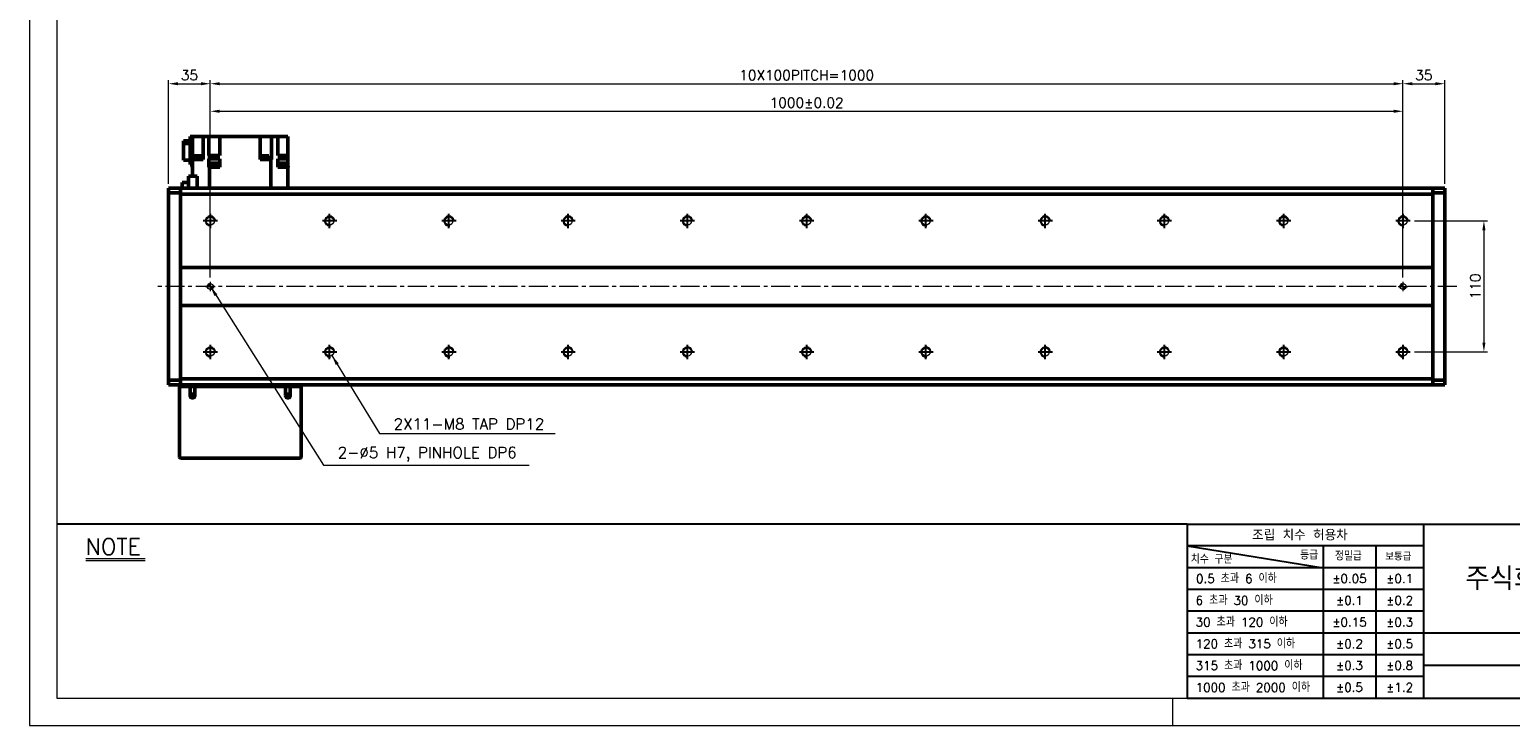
# Model space of a CAD drawing. Header units: millimetres. Extents: x 46891 to 50463, y 6223 to 9884.
# Tile 1 of 5: x 48547 to 49788, y 8529 to 9113. Entities that reach past the tile are written whole.
import ezdxf

# ---------------------------------------------------------------- set-up
doc = ezdxf.new("R2010")
doc.units = ezdxf.units.MM
doc.header["$LTSCALE"] = 0.5
doc.linetypes.add('CENTER', pattern=[50.8, 31.75, -6.35, 6.35, -6.35])
doc.layers.get('0').update_dxf_attribs({"lineweight": 20})
for name, color, linetype, lineweight in [('1', 1, 'CENTER', 13), ('4', 4, 'Continuous', 13), ('외형선(ISO)', 7, 'Continuous', 50)]:
    doc.layers.add(name, color=color, linetype=linetype, lineweight=lineweight)
for name, color, linetype in [('3', 3, 'Continuous'), ('C', 1, 'CENTER'), ('DIM', 4, 'Continuous')]:
    doc.layers.add(name, color=color, linetype=linetype)
doc.styles.add('DSR TEXT', font='romans.shx', dxfattribs={"bigfont": 'whgtxt.shx'})
doc.styles.get("Standard").update_dxf_attribs({"font": 'romans.shx', "bigfont": 'whgtxt.shx'})
doc.dimstyles.new('DSR', dxfattribs={"dimscale": 2, "dimtxt": 3, "dimasz": 3, "dimexe": 0.5, "dimexo": 0.5, "dimgap": 0.5, "dimtad": 1, "dimdsep": 46, "dimtxsty": 'Standard', "dimcen": 2.5, "dimclrd": 4, "dimclre": 4, "dimclrt": 2, "dimadec": 0, "dimazin": 2, "dimtfac": 1, "dimtmove": 0, "dimatfit": 3, "dimfxl": 0, "dimlwd": -1, "dimlwe": -1, "dimarcsym": 0})

# ---------------------------------------------------------------- blocks, each defined once
blk = doc.blocks.new('A$C13F00394')
for p, q in [((-202.34, 25.67), (-191.42, 25.67)), ((-202.34, 25.3), (-191.42, 25.3))]:
    blk.add_line(p, q)
at = {"layer": '3'}
for p, q in [((0, 32), (-207.68, 32)), ((0, 32), (202.32, 32)), ((0, 32), (0, 0)), ((43.43, 32), (43.43, 0)), ((0, 28), (25, 24)), ((43.43, 28), (0, 28)), ((25, 28), (25, 0)), ((34.7, 28), (34.7, 0)), ((43.43, 24), (0, 24)), ((43.43, 20), (0, 20)), ((43.43, 16), (0, 16)), ((0, 12), (129.32, 12)), ((43.43, 8), (0, 8)), ((97.32, 6), (43.43, 6)), ((43.43, 4), (0, 4)), ((0, 0), (202.32, 0))]:
    blk.add_line(p, q, dxfattribs=at)
at = {"color": 0, "style": 'DSR TEXT'}
for s, height, p in [('조립 치수 허용차', 2, (11.97, 29.02)), ('치수 구분', 1.5, (0.69, 24.78)), ('등급', 1.5, (20.77, 25.52)), ('정밀급', 1.5, (27.18, 25.37)), ('보통급', 1.3, (36.41, 25.38)), (' 0.5 초과 6 이하', 1.6, (0.56, 21.19)), (' 6 초과 30 이하', 1.6, (0.49, 17.19)), (' 30 초과 120 이하', 1.6, (0.49, 13.19)), (' 120 초과 315 이하', 1.6, (0.49, 9.19)), (' 315 초과 1000 이하', 1.6, (0.49, 5.19)), (' 1000 초과 2000 이하', 1.6, (0.49, 1.19))]:
    blk.add_text(s, height=height, dxfattribs=at).set_placement(p)
at = {"color": 7, "insert": (70.37, 22), "char_height": 4.2, "attachment_point": 5, "style": 'DSR TEXT'}
blk.add_mtext('주식회사 디에스알', dxfattribs=at)
at = {"color": 0, "char_height": 1.6, "attachment_point": 5, "style": 'DSR TEXT'}
for s, insert in [('%%P0.05', (29.85, 22)), ('%%P0.1', (39.07, 22)), ('%%P0.1', (29.85, 18)), ('%%P0.2', (39.07, 18)), ('%%P0.15', (29.85, 14)), ('%%P0.3', (39.07, 14)), ('%%P0.2', (29.85, 10)), ('%%P0.5', (39.07, 10)), ('%%P0.3', (29.85, 6)), ('%%P0.8', (39.07, 6)), ('%%P0.5', (29.85, 2)), ('%%P1.2', (39.07, 2))]:
    blk.add_mtext(s, dxfattribs=dict(at, insert=insert))
at = {"layer": '4', "color": 0, "style": 'DSR TEXT'}
blk.add_text('NOTE', height=3, dxfattribs=at).set_placement((-202.39, 26.38))
blk = doc.blocks.new('A$C1C1952E1')
at = {"color": 1}
blk.add_lwpolyline([(0, 0), (420, 0), (420, 297), (0, 297)], close=True, dxfattribs=at)
at = {"color": 3}
blk.add_lwpolyline([(5, 5), (415, 5), (415, 292), (5, 292)], close=True, dxfattribs=at)
blk = doc.blocks.new('A$C33E56CC6')
h = blk.add_hatch()
h.set_pattern_fill('ANSI31', color=256, style=0)
h.set_pattern_definition([(45, (-7065.45672, -6508.5399), (-0.0883883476, 0.0883883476), [])])
h.paths.add_polyline_path([(4, 6.5, 0.414214), (1.5, 4), (4, 4)])
h.paths.add_polyline_path([(6.5, 4), (4, 4), (4, 1.5, 0.414214)])
blk.add_circle((4, 4), 2.5)
at = {"layer": '1'}
for p, q in [((0, 4), (8, 4)), ((4, 0), (4, 8))]:
    blk.add_line(p, q, dxfattribs=at)
blk = doc.blocks.new('tap8')
blk.add_circle((0, 0), 3.4)
at = {"layer": 'C', "color": 1, "linetype": 'CENTER'}
for p, q in [((-6, 0), (6, 0)), ((0, -6), (0, 6))]:
    blk.add_line(p, q, dxfattribs=at)
at = {"layer": 'DIM', "color": 3}
blk.add_arc((0, 0), 4, 263.8455, 189.4314, dxfattribs=at)
blk = doc.blocks.new('*D112')
at = {"color": 1, "linetype": 'ByBlock'}
for p, q in [((49707.9, 8952.4), (49769.1, 8952.4)), ((49766.1, 8944.6), (49766.1, 8850.2)), ((49707.9, 8842.4), (49769.1, 8842.4))]:
    blk.add_line(p, q, dxfattribs=at)
at = {"color": 1}
for points in [[(49764.8, 8944.6), (49767.4, 8944.6), (49766.1, 8952.4)], [(49764.8, 8850.2), (49767.4, 8850.2), (49766.1, 8842.4)]]:
    blk.add_solid(points, dxfattribs=at)
at = {"layer": 'Defpoints', "color": 0}
for p in [(49704.3, 8952.4), (49704.3, 8842.4), (49766.1, 8842.4)]:
    blk.add_point(p, dxfattribs=at)
at = {"color": 3, "insert": (49758.9, 8897.4), "char_height": 8.4, "attachment_point": 5, "rotation": 90, "style": 'DSR TEXT'}
blk.add_mtext('110', dxfattribs=at)
blk = doc.blocks.new('*D113')
at = {"color": 1, "linetype": 'ByBlock'}
for p, q in [((48663.2, 8983.5), (48663.2, 9070.5)), ((48671, 9067.5), (48690.4, 9067.5)), ((48698.2, 8962), (48698.2, 9070.5))]:
    blk.add_line(p, q, dxfattribs=at)
at = {"color": 1}
for points in [[(48671, 9068.8), (48671, 9066.2), (48663.2, 9067.5)], [(48690.4, 9068.8), (48690.4, 9066.2), (48698.2, 9067.5)]]:
    blk.add_solid(points, dxfattribs=at)
at = {"layer": 'Defpoints', "color": 0}
for p in [(48698.2, 9067.5), (48663.2, 8979.9), (48698.2, 8958.4)]:
    blk.add_point(p, dxfattribs=at)
at = {"color": 3, "insert": (48680.7, 9074.7), "char_height": 8.4, "attachment_point": 5, "style": 'DSR TEXT'}
blk.add_mtext('35', dxfattribs=at)
blk = doc.blocks.new('*D114')
at = {"color": 1, "linetype": 'ByBlock'}
for p, q in [((48698.2, 8962), (48698.2, 9070.5)), ((48706, 9067.5), (49690.4, 9067.5)), ((49698.2, 8962), (49698.2, 9070.5))]:
    blk.add_line(p, q, dxfattribs=at)
at = {"color": 1}
for points in [[(48706, 9068.8), (48706, 9066.2), (48698.2, 9067.5)], [(49690.4, 9068.8), (49690.4, 9066.2), (49698.2, 9067.5)]]:
    blk.add_solid(points, dxfattribs=at)
at = {"layer": 'Defpoints', "color": 0}
for p in [(49698.2, 9067.5), (48698.2, 8958.4), (49698.2, 8958.4)]:
    blk.add_point(p, dxfattribs=at)
at = {"color": 3, "insert": (49198.2, 9074.7), "char_height": 8.4, "attachment_point": 5, "style": 'DSR TEXT'}
blk.add_mtext('10X100PITCH=1000', dxfattribs=at)
blk = doc.blocks.new('*D115')
at = {"color": 1, "linetype": 'ByBlock'}
for p, q in [((49698.2, 8962), (49698.2, 9070.5)), ((49706, 9067.5), (49725.4, 9067.5)), ((49733.2, 8983.5), (49733.2, 9070.5))]:
    blk.add_line(p, q, dxfattribs=at)
at = {"color": 1}
for points in [[(49706, 9068.8), (49706, 9066.2), (49698.2, 9067.5)], [(49725.4, 9068.8), (49725.4, 9066.2), (49733.2, 9067.5)]]:
    blk.add_solid(points, dxfattribs=at)
at = {"layer": 'Defpoints', "color": 0}
for p in [(49733.2, 9067.5), (49733.2, 8979.9), (49698.2, 8958.4)]:
    blk.add_point(p, dxfattribs=at)
at = {"color": 3, "insert": (49715.7, 9074.7), "char_height": 8.4, "attachment_point": 5, "style": 'DSR TEXT'}
blk.add_mtext('35', dxfattribs=at)
blk = doc.blocks.new('*D116')
at = {"color": 1, "linetype": 'ByBlock'}
for p, q in [((48698.2, 8905), (48698.2, 9047.4)), ((48706, 9044.4), (49690.4, 9044.4)), ((49698.2, 8905), (49698.2, 9047.4))]:
    blk.add_line(p, q, dxfattribs=at)
at = {"color": 1}
for points in [[(48706, 9045.7), (48706, 9043.1), (48698.2, 9044.4)], [(49690.4, 9045.7), (49690.4, 9043.1), (49698.2, 9044.4)]]:
    blk.add_solid(points, dxfattribs=at)
at = {"layer": 'Defpoints', "color": 0}
for p in [(49698.2, 9044.4), (48698.2, 8901.4), (49698.2, 8901.4)]:
    blk.add_point(p, dxfattribs=at)
at = {"color": 3, "insert": (49198.2, 9051.6), "char_height": 8.4, "attachment_point": 5, "style": 'DSR TEXT'}
blk.add_mtext('1000%%P0.02', dxfattribs=at)

msp = doc.modelspace()

# ---------------------------------------------------------------- linework, layer by layer
at = {"color": 1}
msp.add_line((49504.90132, 8551.81052), (49504.90132, 8528.99552), dxfattribs=at)
at = {"layer": '1'}
msp.add_line((49743.24958, 8897.35286), (48653.24958, 8897.35286), dxfattribs=at)
at = {"layer": '3'}
msp.add_line((49517.14175, 8551.81052), (50440.31632, 8551.81052), dxfattribs=at)
at = {"layer": '외형선(ISO)'}
for p, q in [((48681.24958, 9019.65844), (48675.74958, 9019.65844)), ((48675.74958, 9019.65844), (48675.74958, 9017.34292)), ((48675.74958, 9017.34292), (48681.24958, 9017.34292)), ((48675.74958, 9017.34292), (48675.74958, 9003.44728)), ((48681.24958, 9023.35286), (48683.24958, 9023.35286)), ((48681.24958, 9023.35286), (48681.24958, 8999.85286)), ((48683.24958, 9023.35286), (48683.24958, 9003.85286)), ((48687.64958, 9023.35286), (48683.24958, 9023.35286)), ((48692.14958, 9023.35286), (48687.64958, 9023.35286)), ((48696.91691, 9023.35286), (48692.14958, 9023.35286)), ((48692.14958, 9023.35286), (48692.14958, 9003.85286)), ((48696.91691, 9023.35286), (48696.92764, 9023.35286)), ((48696.92764, 9007.35286), (48696.92764, 9023.35286)), ((48696.92764, 9023.35286), (48702.04958, 9023.35286)), ((48706.04958, 9023.35286), (48702.04958, 9023.35286)), ((48706.04958, 9023.35286), (48739.94958, 9023.35286)), ((48706.04958, 9007.35286), (48706.04958, 9023.35286)), ((48739.94958, 9003.85286), (48739.94958, 9023.35286)), ((48744.44958, 9023.35286), (48739.94958, 9023.35286)), ((48744.44958, 9023.35286), (48749.61669, 9023.35286)), ((48754.69343, 9023.35286), (48749.61669, 9023.35286)), ((48749.61669, 9003.85286), (48749.61669, 9023.35286)), ((48754.69343, 9023.35286), (48754.84958, 9023.35286)), ((48754.84958, 9007.35286), (48754.84958, 9023.35286)), ((48758.84958, 9023.35286), (48754.84958, 9023.35286)), ((48758.84958, 9023.35286), (48763.24958, 9023.35286)), ((48763.24958, 9023.35286), (48763.24958, 9007.35286)), ((48675.74958, 9003.44728), (48681.24958, 9003.44728)), ((48683.24958, 8990.00286), (48683.24958, 9003.85286)), ((48683.24958, 9003.85286), (48691.80574, 9003.85286)), ((48684.68864, 9004.35286), (48690.68864, 9004.35286)), ((48684.68864, 9004.35286), (48684.68864, 9003.85286)), ((48684.73864, 9005.05286), (48690.63864, 9005.05286)), ((48684.73864, 9005.05286), (48684.73864, 9004.35286)), ((48684.93864, 9007.05286), (48690.43864, 9007.05286)), ((48684.93864, 9007.05286), (48684.93864, 9005.05286)), ((48690.43864, 9007.05286), (48690.43864, 9005.05286)), ((48690.63864, 9005.05286), (48690.63864, 9004.35286)), ((48690.68864, 9004.35286), (48690.68864, 9003.85286)), ((48692.14958, 9003.85286), (48691.80574, 9003.85286)), ((48696.92764, 9007.35286), (48697.58339, 9007.35286)), ((48696.92764, 9004.35286), (48696.92764, 8999.35286)), ((48697.58339, 9004.35286), (48696.92764, 9004.35286)), ((48697.58339, 9007.35286), (48706.04958, 9007.35286)), ((48697.58339, 9004.35286), (48697.58339, 9007.35286)), ((48706.04958, 9004.35286), (48697.58339, 9004.35286)), ((48706.04958, 9004.35286), (48706.04958, 8999.35286)), ((48748.91577, 9003.85286), (48739.94958, 9003.85286)), ((48741.44816, 9004.35286), (48747.44816, 9004.35286)), ((48741.44816, 9004.35286), (48741.44816, 9003.85286)), ((48741.49816, 9005.05286), (48747.39816, 9005.05286)), ((48741.49816, 9005.05286), (48741.49816, 9004.35286)), ((48741.69816, 9007.05286), (48747.19816, 9007.05286)), ((48741.69816, 9007.05286), (48741.69816, 9005.05286)), ((48747.19816, 9007.05286), (48747.19816, 9005.05286)), ((48747.39816, 9005.05286), (48747.39816, 9004.35286)), ((48747.44816, 9004.35286), (48747.44816, 9003.85286)), ((48748.91577, 8979.85286), (48748.91577, 9003.85286)), ((48748.91577, 9003.85286), (48749.58225, 9003.85286)), ((48749.61669, 9003.85286), (48749.58225, 9003.85286)), ((48754.84958, 9007.35286), (48763.24958, 9007.35286)), ((48754.84958, 8999.35286), (48754.84958, 9004.35286)), ((48763.24958, 9004.35286), (48754.84958, 9004.35286)), ((48763.24958, 9004.35286), (48763.24958, 9007.35286)), ((48763.24958, 8999.35286), (48763.24958, 9004.35286)), ((48679.84958, 8990.00286), (48687.27813, 8990.00286)), ((48679.84958, 8979.85286), (48679.84958, 8990.00286)), ((48681.24958, 8999.85286), (48683.24958, 8999.85286)), ((48683.02968, 8998.35286), (48683.24958, 8998.35286)), ((48683.02968, 8997.35286), (48683.02968, 8998.35286)), ((48683.24958, 8997.35286), (48683.02968, 8997.35286)), ((48687.27813, 8990.00286), (48687.27813, 8979.85286)), ((48696.92495, 8999.35286), (48696.92495, 8997.35286)), ((48696.92764, 8999.35286), (48696.92495, 8999.35286)), ((48696.92495, 8997.35286), (48697.58339, 8997.35286)), ((48698.03896, 8999.35286), (48696.92764, 8999.35286)), ((48697.58339, 8997.35286), (48700.26504, 8997.35286)), ((48697.58339, 8997.35286), (48697.58339, 8979.85286)), ((48697.73896, 8998.35286), (48705.33896, 8998.35286)), ((48697.73896, 8997.35286), (48697.73896, 8998.35286)), ((48698.03896, 9000.95286), (48705.03896, 9000.95286)), ((48698.03896, 8998.35286), (48698.03896, 9000.95286)), ((48702.81289, 8997.35286), (48700.26504, 8997.35286)), ((48702.81289, 8997.35286), (48706.05101, 8997.35286)), ((48705.03896, 8998.35286), (48705.03896, 9000.95286)), ((48705.03896, 8999.35286), (48706.04958, 8999.35286)), ((48705.33896, 8997.35286), (48705.33896, 8998.35286)), ((48706.05101, 8999.35286), (48706.04958, 8999.35286)), ((48706.05101, 8999.35286), (48706.05101, 8997.35286)), ((48754.81052, 8997.35286), (48754.81052, 8999.35286)), ((48754.84958, 8999.35286), (48754.81052, 8999.35286)), ((48754.81052, 8997.35286), (48763.24958, 8997.35286)), ((48754.84958, 8999.35286), (48756.16948, 8999.35286)), ((48755.86948, 8998.35286), (48763.46948, 8998.35286)), ((48755.86948, 8997.35286), (48755.86948, 8998.35286)), ((48756.16948, 9000.95286), (48763.16948, 9000.95286)), ((48756.16948, 8998.35286), (48756.16948, 9000.95286)), ((48763.16948, 8998.35286), (48763.16948, 9000.95286)), ((48763.24958, 8999.35286), (48763.16948, 8999.35286)), ((48763.24958, 8999.35286), (48763.24958, 8998.35286)), ((48763.24958, 8979.85286), (48763.24958, 8997.35286)), ((48763.46948, 8997.35286), (48763.24958, 8997.35286)), ((48763.46948, 8997.35286), (48763.46948, 8998.35286)), ((48663.24958, 8979.85286), (48663.24958, 8978.97418)), ((48673.24958, 8979.85286), (48663.24958, 8979.85286)), ((48663.24958, 8975.85286), (48663.24958, 8978.97418)), ((48673.24958, 8979.85286), (48673.24958, 8978.97418)), ((48673.24958, 8979.85286), (49723.24958, 8979.85286)), ((48673.24958, 8978.97418), (48673.24958, 8979.85286)), ((48673.24958, 8974.85286), (48673.24958, 8978.97418)), ((48673.24958, 8978.97418), (48673.24958, 8975.85286)), ((48674.44958, 8984.67786), (48679.84958, 8984.67786)), ((48674.44958, 8984.67786), (48674.44958, 8979.85286)), ((49723.24958, 8978.97418), (49723.24958, 8979.85286)), ((49723.24958, 8979.85286), (49723.24958, 8978.97418)), ((49723.24958, 8979.85286), (49733.24958, 8979.85286)), ((49723.24958, 8978.97418), (49723.24958, 8974.85286)), ((49723.24958, 8975.85286), (49723.24958, 8978.97418)), ((49733.24958, 8978.97418), (49733.24958, 8979.85286)), ((49733.24958, 8978.97418), (49733.24958, 8975.85286)), ((48663.24958, 8975.85286), (48673.24958, 8975.85286)), ((48663.24958, 8818.85286), (48663.24958, 8975.85286)), ((48673.24958, 8913.35286), (48673.24958, 8974.85286)), ((48673.24958, 8974.85286), (49723.24958, 8974.85286)), ((49723.24958, 8975.85286), (49733.24958, 8975.85286)), ((49723.24958, 8974.85286), (49723.24958, 8913.35286)), ((49733.24958, 8975.85286), (49733.24958, 8818.85286)), ((48673.24958, 8912.49931), (48673.24958, 8913.35286)), ((49723.24958, 8913.35286), (48673.24958, 8913.35286)), ((48673.24958, 8912.14575), (48673.24958, 8912.49931)), ((48673.24958, 8882.55997), (48673.24958, 8912.14575)), ((48673.24958, 8912.14575), (48673.24958, 8882.55997)), ((49723.24958, 8913.35286), (49723.24958, 8912.49931)), ((49723.24958, 8912.49931), (49723.24958, 8912.14575)), ((49723.24958, 8912.14575), (49723.24958, 8882.55997)), ((49723.24958, 8882.55997), (49723.24958, 8912.14575)), ((48673.24958, 8882.20641), (48673.24958, 8882.55997)), ((48673.24958, 8881.35286), (48673.24958, 8882.20641)), ((48673.24958, 8819.85286), (48673.24958, 8881.35286)), ((48673.24958, 8881.35286), (49723.24958, 8881.35286)), ((49723.24958, 8882.55997), (49723.24958, 8882.20641)), ((49723.24958, 8882.20641), (49723.24958, 8881.35286)), ((49723.24958, 8881.35286), (49723.24958, 8819.85286)), ((48673.24958, 8818.85286), (48663.24958, 8818.85286)), ((48663.24958, 8815.73154), (48663.24958, 8818.85286)), ((48663.24958, 8815.73154), (48663.24958, 8814.85286)), ((48673.24958, 8815.73154), (48673.24958, 8819.85286)), ((49723.24958, 8819.85286), (48673.24958, 8819.85286)), ((48673.24958, 8818.85286), (48673.24958, 8815.73154)), ((48673.24958, 8815.73154), (48673.24958, 8814.85286)), ((48673.24958, 8814.85286), (48673.24958, 8815.73154)), ((49723.24958, 8819.85286), (49723.24958, 8815.73154)), ((49733.24958, 8818.85286), (49723.24958, 8818.85286)), ((49723.24958, 8815.73154), (49723.24958, 8818.85286)), ((49723.24958, 8814.85286), (49723.24958, 8815.73154)), ((49723.24958, 8815.73154), (49723.24958, 8814.85286)), ((49733.24958, 8818.85286), (49733.24958, 8815.73154)), ((49733.24958, 8814.85286), (49733.24958, 8815.73154)), ((48673.24958, 8814.85286), (48663.24958, 8814.85286)), ((48672.24958, 8813.35286), (48673.24958, 8813.35286)), ((48672.24958, 8813.35286), (48672.24958, 8754.35286)), ((48673.24958, 8814.85286), (49723.24958, 8814.85286)), ((48673.24958, 8813.35286), (48673.24958, 8814.85286)), ((48673.24958, 8813.35286), (48681.24958, 8813.35286)), ((48681.24958, 8813.35286), (48685.24958, 8813.35286)), ((48681.24958, 8805.85286), (48681.24958, 8813.35286)), ((48685.24958, 8813.35286), (48685.24958, 8805.85286)), ((48685.24958, 8813.35286), (48761.24958, 8813.35286)), ((48761.24958, 8813.35286), (48765.24958, 8813.35286)), ((48761.24958, 8805.85286), (48761.24958, 8813.35286)), ((48765.24958, 8813.35286), (48765.24958, 8805.85286)), ((48765.24958, 8813.35286), (48773.24958, 8813.35286)), ((48773.24958, 8813.35286), (48773.24958, 8814.85286)), ((48773.24958, 8813.35286), (48774.24958, 8813.35286)), ((48774.24958, 8754.35286), (48774.24958, 8813.35286)), ((49723.24958, 8814.85286), (49733.24958, 8814.85286)), ((48673.24958, 8753.35286), (48773.24958, 8753.35286))]:
    msp.add_line(p, q, dxfattribs=at)
for centre in [(48683.24958, 8805.85286), (48763.24958, 8805.85286)]:
    msp.add_circle(centre, 1.2295, dxfattribs=at)
for centre, radius, start, end in [((48683.24958, 8805.85286), 2, 180, 0), ((48763.24958, 8805.85286), 2, 180, 0), ((48673.24958, 8754.35286), 1, 180, 270), ((48773.24958, 8754.35286), 1, 270, 0)]:
    msp.add_arc(centre, radius, start, end, dxfattribs=at)

# ---------------------------------------------------------------- block references
at = {"xscale": 4.563000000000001, "yscale": 4.563000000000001, "zscale": 4.563000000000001}
for name, p in [('A$C1C1952E1', (48546.67132, 8528.99552)), ('A$C13F00394', (49517.14175, 8551.81052))]:
    msp.add_blockref(name, p, dxfattribs=at)
at = {"rotation": 90}
for p in [(48698.24958, 8952.35286), (48798.24958, 8952.35286), (48898.24958, 8952.35286), (48998.24958, 8952.35286), (49098.24958, 8952.35286), (49198.24958, 8952.35286), (49298.24958, 8952.35286), (49398.24958, 8952.35286), (49498.24958, 8952.35286), (49598.24958, 8952.35286), (49698.24958, 8952.35286), (48698.24958, 8842.35286), (48798.24958, 8842.35286), (48898.24958, 8842.35286), (48998.24958, 8842.35286), (49098.24958, 8842.35286), (49198.24958, 8842.35286), (49298.24958, 8842.35286), (49398.24958, 8842.35286), (49498.24958, 8842.35286), (49598.24958, 8842.35286), (49698.24958, 8842.35286)]:
    msp.add_blockref('tap8', p, dxfattribs=at)
for p in [(48694.24958, 8893.35286), (49694.24958, 8893.35286)]:
    msp.add_blockref('A$C33E56CC6', p)

# ---------------------------------------------------------------- texts
at = {"color": 3, "char_height": 9.24, "attachment_point": 7, "style": 'DSR TEXT'}
for s, insert in [('2X11-M8 TAP DP12', (48851.86689, 8777.33095)), ('2-%%C5 H7, PINHOLE DP6', (48805.02824, 8750.5563))]:
    msp.add_mtext(s, dxfattribs=dict(at, insert=insert))

# ---------------------------------------------------------------- dimensions: what is measured, and where the dimension line sits
for base, p1, p2, picture, middle in [((48698.24958, 9067.51379), (48663.24958, 8979.85286), (48698.24958, 8958.39983), '*D113', (48680.74958, 9074.71379)), ((49733.24958, 9067.51379), (49698.24958, 8958.39983), (49733.24958, 8979.85286), '*D115', (49715.74958, 9074.71379))]:
    dim = msp.add_linear_dim(base=base, p1=p1, p2=p2, dimstyle='DSR', override={"dimscale": 3, "dimtxt": 2.8, "dimasz": 2.600136, "dimexe": 1, "dimexo": 1.2, "dimgap": 1, "dimdec": 4, "dimtxsty": 'DSR TEXT', "dimclrd": 1, "dimclre": 1, "dimclrt": 3, "dimtdec": 4, "dimtix": 1})
    dim.commit()
    dim.dimension.update_dxf_attribs({"geometry": picture, "text_midpoint": middle})
for base, p1, p2, text, picture, middle in [((49698.24958, 9067.51379), (48698.24958, 8958.39983), (49698.24958, 8958.39983), '10X100PITCH=<>', '*D114', (49198.24958, 9074.71379)), ((49698.24958, 9044.38785), (48698.24958, 8901.35286), (49698.24958, 8901.35286), '<>%%P0.02', '*D116', (49198.24958, 9051.58785))]:
    dim = msp.add_linear_dim(base=base, p1=p1, p2=p2, text=text, dimstyle='DSR', override={"dimscale": 3, "dimtxt": 2.8, "dimasz": 2.600136, "dimexe": 1, "dimexo": 1.2, "dimgap": 1, "dimdec": 4, "dimtxsty": 'DSR TEXT', "dimclrd": 1, "dimclre": 1, "dimclrt": 3, "dimtdec": 4, "dimtix": 1})
    dim.commit()
    dim.dimension.update_dxf_attribs({"geometry": picture, "text_midpoint": middle})
dim = msp.add_linear_dim(base=(49766.12478, 8842.35286), p1=(49704.29655, 8952.35286), p2=(49704.29655, 8842.35286), angle=90, dimstyle='DSR', override={"dimscale": 3, "dimtxt": 2.8, "dimasz": 2.600136, "dimexe": 1, "dimexo": 1.2, "dimgap": 1, "dimdec": 4, "dimtxsty": 'DSR TEXT', "dimclrd": 1, "dimclre": 1, "dimclrt": 3, "dimtdec": 4, "dimtix": 1})
dim.commit()
dim.dimension.update_dxf_attribs({"geometry": '*D112', "text_midpoint": (49758.92478, 8897.35286)})

# ---------------------------------------------------------------- leaders
at = {"annotation_type": 0, "has_hookline": 1, "hookline_direction": 0}
for points, text_width in [([(48698.24958, 8897.35286), (48793.14779, 8747.2563), (48801.72824, 8747.2563)], 160.4625), ([(48800.11425, 8839.50979), (48839.98644, 8774.03095), (48848.56689, 8774.03095)], 135.575)]:
    msp.add_leader(points, dimstyle='DSR', override={"dimscale": 3.3, "dimtxt": 2.8, "dimasz": 2.600136, "dimexe": 1, "dimexo": 1.2, "dimgap": 1, "dimdec": 4, "dimtxsty": 'DSR TEXT', "dimclrd": 1, "dimclre": 1, "dimclrt": 3, "dimtdec": 4, "dimtix": 1}, dxfattribs=dict(at, text_width=text_width))

doc.saveas('drawing.dxf')
